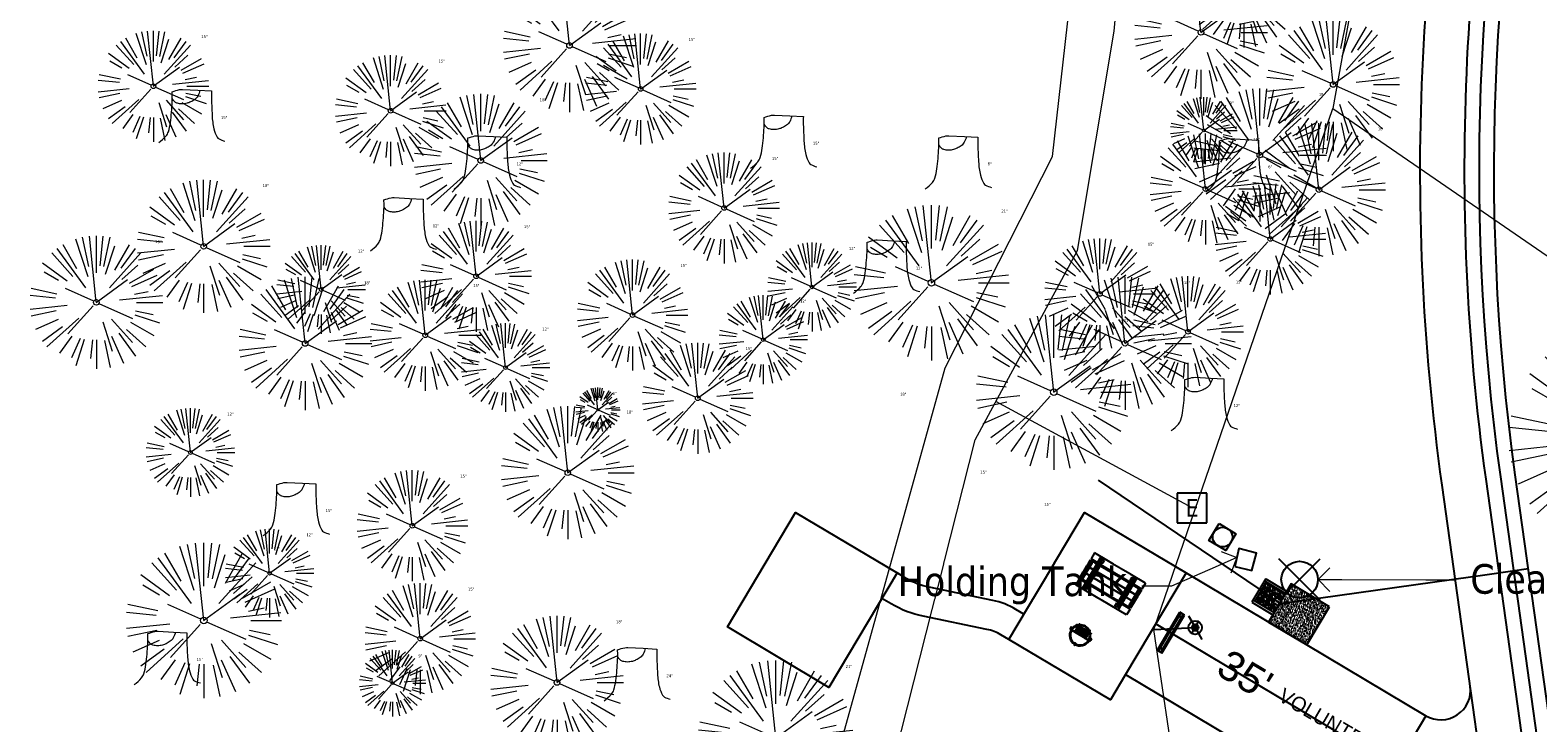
# Model space of a CAD drawing. Header units: feet. Extents: x 1134296 to 1140710, y 647902 to 649877.
# Tile 13 of 34: x 1134346 to 1134550, y 648709 to 648803. Entities that reach past the tile are written whole.
import ezdxf
from ezdxf import colors
from ezdxf.entities.mleader import LeaderData, LeaderLine
from ezdxf.enums import TextEntityAlignment as Align
from ezdxf.math import Vec2, Vec3

# ---------------------------------------------------------------- set-up
doc = ezdxf.new("R2010")
doc.units = ezdxf.units.FT
doc.header["$MEASUREMENT"] = 0
doc.linetypes.add('HIDDEN4', pattern=[0.095, 0.05, -0.045])
for name, color, linetype in [('-AGGREGATE', 8, 'Continuous'), ('-BOLTS-LAGS-SCREWS', 7, 'Continuous'), ('-CONCRETE', 9, 'Continuous'), ('-HARDWARE', 7, 'Continuous'), ('-TIMBER', 5, 'Continuous'), ('-WOOD', 5, 'Continuous'), ('C-CAMPSITE-PADS', 6, 'Continuous'), ('C-PRKG-WHEL-STOP', 9, 'Continuous'), ('C-ROAD-ASPHALT', 1, 'Continuous'), ('C-SWLK-CONC', 6, 'Continuous'), ('C-SWLK-CONC-PATT', 8, 'Continuous'), ('C-UTIL-HYDRANT', 5, 'Continuous'), ('C-UTIL-WATER-MEP', 7, 'Continuous')]:
    doc.layers.add(name, color=color, linetype=linetype)
for name, color, linetype, lineweight in [('-ANGLE-IRON', 8, 'Continuous', 25), ('V-SITE-VEGE', 8, 'Continuous', 18), ('V-SITE-VEGE-TEXT', 8, 'Continuous', 18), ('V-UTIL-POWR-LINE-UNDR', 8, 'Continuous', 15), ('V-UTIL-WATR-LINE', 8, 'Continuous', 15)]:
    doc.layers.add(name, color=color, linetype=linetype, lineweight=lineweight)
doc.layers.add('V-ANNO-TEXT', color=7, linetype='Continuous', lineweight=13, plot=False)
doc.styles.add('Arial', font='arial.ttf', dxfattribs={"height": 180})
doc.styles.add('SEI-Dim & Leader', font='tahoma.ttf')

# ---------------------------------------------------------------- blocks, each defined once
blk = doc.blocks.new('V-SITE-VEGE-Stump')
for points in [[(-0.1229, -0.0143, 0.052613), (-0.0986, 0.0077, 0.106195), (-0.0905, 0.0219, 0.044862), (-0.0837, 0.0527, 0.020074), (-0.0776, 0.1229, 0.011675), (-0.0773, 0.1364, 0.007866), (-0.0776, 0.1565)], [(-0.0776, 0.1565, -0.027668), (-0.0534, 0.1634, -0.067978), (-0.0432, 0.1643), (0.0086, 0.1616), (0.054, 0.1591)], [(0.0151, 0.1613, -0.082864), (0.0081, 0.142, -0.111324), (-0.0021, 0.1306, -0.039313), (-0.0159, 0.1223, -0.049197), (-0.028, 0.1177, -0.066002), (-0.0447, 0.1155, -0.070187), (-0.0604, 0.1177, -0.114859), (-0.0685, 0.1223, -0.075938), (-0.0773, 0.1332)], [(0.054, 0.1591, 0.004334), (0.0538, 0.1369, 0.008344), (0.054, 0.1254), (0.0561, 0.0762, 0.046252), (0.0624, 0.0317, 0.069625), (0.0733, 0.0038, 0.149725), (0.0794, -0.002, 0.058523), (0.0992, -0.0091)]]:
    blk.add_lwpolyline(points, format="xyb")
blk = doc.blocks.new('V-SITE-VEGE-Coniferious Tree 2')
at = {"color": 0, "linetype": 'ByBlock'}
for p, q in [((-0.0575, 0.2704), (-0.104, 0.4891)), ((-0.0003, 0.0026), (-0.0523, 0.4973)), ((0, 0.2219), (0, 0.5)), ((0.0289, 0.2753), (0.0522, 0.4973)), ((0.0572, 0.2693), (0.1039, 0.4891)), ((-0.146, 0.2528), (-0.25, 0.433)), ((-0.0626, 0.1926), (-0.1545, 0.4755)), ((0.0685, 0.211), (0.1382, 0.4256)), ((0.1391, 0.2411), (0.25, 0.433)), ((-0.1757, 0.1951), (-0.3346, 0.3716)), ((-0.0791, 0.1089), (-0.2939, 0.4045)), ((0.0978, 0.1086), (0.3345, 0.3716)), ((0.1869, 0.2573), (0.2939, 0.4045)), ((-0.2201, 0.1599), (-0.4046, 0.2939)), ((0.192, 0.1729), (0.3116, 0.2806)), ((-0.2844, 0.1642), (-0.3931, 0.227)), ((0.2488, 0.1436), (0.433, 0.25)), ((-0.0009, -0.0007), (0.235, 0.1707)), ((0.2659, 0.1184), (0.4568, 0.2034)), ((-0.2961, 0.0629), (-0.4891, 0.1039)), ((-0.0199, 0.0089), (-0.2319, 0.1032)), ((0.2873, 0.0611), (0.3885, 0.0826)), ((-0.306, 0.0322), (-0.4973, 0.0523)), ((0.1731, 0.0182), (0.4972, 0.0523)), ((0.3025, 0), (0.5, 0)), ((-0.2183, -0.0229), (-0.4973, -0.0523)), ((-0.3022, -0.0642), (-0.4891, -0.1039)), ((-0.023, -0.0255), (-0.2138, -0.2374)), ((0.0185, -0.0083), (0.272, -0.1211)), ((0.2936, -0.0624), (0.4274, -0.0908)), ((-0.2881, -0.1283), (-0.4568, -0.2034)), ((-0.132, -0.1189), (-0.3716, -0.3346)), ((0.1144, -0.1271), (0.2718, -0.3019)), ((0.2891, -0.094), (0.4755, -0.1545)), ((-0.2545, -0.1849), (-0.4046, -0.2939)), ((0.0478, -0.1473), (0.1192, -0.3671)), ((0.2254, -0.2029), (0.3716, -0.3346)), ((0.2555, -0.1475), (0.433, -0.25)), ((-0.1843, -0.2536), (-0.2767, -0.3808)), ((0.1131, -0.2541), (0.2033, -0.4568)), ((0.1689, -0.2325), (0.2939, -0.4045)), ((-0.1214, -0.2725), (-0.1856, -0.4168)), ((-0.091, -0.2799), (-0.1545, -0.4755)), ((-0.0297, -0.2818), (-0.0443, -0.4216)), ((0, -0.2818), (0, -0.5)), ((0.061, -0.2873), (0.1039, -0.4891))]:
    blk.add_line(p, q, dxfattribs=at)
blk.add_circle((0, 0), 0.0208)
blk = doc.blocks.new('V-UTIL-IRRI-Spigot')
for points in [[(-1, 1.73), (-0.5, 0.87)], [(-0.5, -0.87), (0.5, 0.87)], [(0.5, -0.87), (1, -1.73)]]:
    blk.add_lwpolyline(points)
for radius in [1, 0.5]:
    blk.add_circle((0, 0), radius)
blk = doc.blocks.new('*U882', base_point=(1134503.569, 648721.905))
at = {"xscale": 0.9237604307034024, "yscale": 0.9237604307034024, "zscale": 0.9237604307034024}
blk.add_blockref('V-UTIL-IRRI-Spigot', (1134503.569, 648721.905), dxfattribs=at)
blk = doc.blocks.new('V-UTIL-EPED')
for p, q in [((-0.05, 0.05), (-0.05, -0.05)), ((0.05, 0.05), (-0.05, 0.05)), ((0.05, -0.05), (0.05, 0.05)), ((-0.05, -0.05), (0.05, -0.05))]:
    blk.add_line(p, q)
at = {"style": 'SEI-Dim & Leader'}
blk.add_text('E', height=0.06, dxfattribs=at).set_placement((0, 0), align=Align.MIDDLE_CENTER)
blk = doc.blocks.new('*U883', base_point=(1134503.148, 648738.079))
at = {"xscale": 39.99999999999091, "yscale": 39.99999999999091, "zscale": 39.99999999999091}
blk.add_blockref('V-UTIL-EPED', (1134503.148, 648738.079), dxfattribs=at)
blk = doc.blocks.new('V-UTIL-Cleanout')
for p, q in [((-0.0707, -0.0707), (0.0707, 0.0707)), ((0.0707, -0.0707), (-0.0707, 0.0707))]:
    blk.add_line(p, q)
blk.add_circle((0, 0), 0.0625)
blk = doc.blocks.new('*U885', base_point=(1134517.696, 648728.388))
at = {"xscale": 39.59797974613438, "yscale": 39.59797974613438, "zscale": 39.59797974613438}
blk.add_blockref('V-UTIL-Cleanout', (1134517.696, 648728.388), dxfattribs=at)
blk = doc.blocks.new('_Open90')
at = {"color": 0, "linetype": 'ByBlock', "lineweight": -2}
for p, q in [((0, 0), (-1, 0)), ((-0.5, 0.5), (0, 0)), ((0, 0), (-0.5, -0.5))]:
    blk.add_line(p, q, dxfattribs=at)
blk = doc.blocks.new('*U934', base_point=(1134503.569, 648721.905))
at = {"xscale": 0.9237604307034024, "yscale": 0.9237604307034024, "zscale": 0.9237604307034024}
blk.add_blockref('V-UTIL-IRRI-Spigot', (1134503.569, 648721.905), dxfattribs=at)
blk = doc.blocks.new('*U935', base_point=(1134503.148, 648738.079))
at = {"xscale": 39.99999999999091, "yscale": 39.99999999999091, "zscale": 39.99999999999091}
blk.add_blockref('V-UTIL-EPED', (1134503.148, 648738.079), dxfattribs=at)
blk = doc.blocks.new('*U937', base_point=(1134517.696, 648728.388))
at = {"xscale": 39.59797974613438, "yscale": 39.59797974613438, "zscale": 39.59797974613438}
blk.add_blockref('V-UTIL-Cleanout', (1134517.696, 648728.388), dxfattribs=at)
blk = doc.blocks.new('Wheel_Stop')
for points in [[(-36, 6.75), (36, 6.75)], [(-36, -2.25), (-36, 6.75)], [(-35.625, 4.5), (-36, 6.75)], [(-35.625, 0), (-36, -2.25)], [(-35.955, 6.48), (35.955, 6.48)], [(-35.625, 4.5), (-35.625, 0)], [(-35.625, 4.5), (35.625, 4.5)], [(-35.625, 0), (35.625, 0)], [(35.625, 4.5), (36, 6.75)], [(35.625, 4.5), (35.625, 0)], [(35.625, 0), (36, -2.25)], [(36, -2.25), (36, 6.75)], [(-36, -2.25), (36, -2.25)], [(-35.955, -1.98), (35.955, -1.98)]]:
    blk.add_lwpolyline(points)
for centre in [(-30, 2.25), (30, 2.25)]:
    blk.add_circle(centre, 0.5)
blk = doc.blocks.new('10FT_Precast Table')
at = {"layer": '-ANGLE-IRON'}
for p, q in [((-28.5, 21.1), (-28.5, 27.6)), ((-28.5, 27.6), (-24.5, 27.6)), ((-24.5, 27.6), (-24.5, 21.1)), ((28.5, 21.1), (28.5, 27.6)), ((28.5, 27.6), (32.5, 27.6)), ((32.5, 27.6), (32.5, 21.1)), ((-43.5, 15.3), (-46.5, 15.3)), ((-46.5, 15.3), (-46.5, -15.3)), ((-43.5, -15.3), (-43.5, 15.3)), ((-24.5, 21.1), (-28.5, 21.1)), ((-25.5, 15.3), (-28.5, 15.3)), ((-28.5, 15.3), (-28.5, -15.3)), ((-25.5, -15.3), (-25.5, 15.3)), ((32.5, 21.1), (28.5, 21.1)), ((32.5, 15.3), (29.5, 15.3)), ((29.5, 15.3), (29.5, -15.3)), ((32.5, -15.3), (32.5, 15.3)), ((46.5, 15.3), (43.5, 15.3)), ((43.5, 15.3), (43.5, -15.3)), ((46.5, -15.3), (46.5, 15.3)), ((-46.5, -15.3), (-43.5, -15.3)), ((-28.5, -15.3), (-25.5, -15.3)), ((-28.5, -27.6), (-28.5, -21.1)), ((-28.5, -21.1), (-24.5, -21.1)), ((-24.5, -21.1), (-24.5, -27.6)), ((28.5, -27.6), (28.5, -21.1)), ((28.5, -21.1), (32.5, -21.1)), ((29.5, -15.3), (32.5, -15.3)), ((32.5, -21.1), (32.5, -27.6)), ((43.5, -15.3), (46.5, -15.3)), ((-24.5, -27.6), (-28.5, -27.6)), ((32.5, -27.6), (28.5, -27.6))]:
    blk.add_line(p, q, dxfattribs=at)
at = {"layer": '-BOLTS-LAGS-SCREWS'}
for centre in [(-26.5, 26.1), (30.5, 26.1), (-45, 14.3), (-45, 8.8), (-45, 2.8), (-27, 14.3), (-27, 8.8), (-27, 2.8), (-26.5, 22.6), (30.5, 22.6), (31, 14.3), (31, 8.8), (31, 2.8), (45, 14.3), (45, 8.8), (45, 2.8), (-45, -2.8), (-45, -8.8), (-45, -14.3), (-27, -2.8), (-27, -8.8), (-27, -14.3), (-26.5, -22.6), (30.5, -22.6), (31, -2.8), (31, -8.8), (31, -14.3), (45, -2.8), (45, -8.8), (45, -14.3), (-26.5, -26.1), (30.5, -26.1)]:
    blk.add_circle(centre, 0.156, dxfattribs=at)
at = {"layer": '-CONCRETE'}
for p, q in [((-32, -30), (-32, 30)), ((-28.5, 30), (-28.5, 27.6)), ((-28.5, -27.1), (-28.5, 27.1)), ((32.5, 30), (32.5, 27.6)), ((32.5, -27.1), (32.5, 27.1)), ((36, -30), (36, 30)), ((-28.5, -30), (-28.5, -27.6)), ((32.5, -27.6), (32.5, -30))]:
    blk.add_line(p, q, dxfattribs=at)
at = {"layer": '-TIMBER'}
for p, q in [((-48, 18.7), (-48, 30)), ((-48, 30), (48, 30)), ((48, 18.7), (48, 30)), ((-48, 18.7), (48, 18.7)), ((-48, 5.9), (-48, 17.1)), ((-48, 17.1), (48, 17.1)), ((-48, 5.9), (48, 5.9)), ((-48, -5.6), (-48, 5.6)), ((-48, 5.6), (48, 5.6)), ((48, 17.1), (48, 5.9)), ((48, 5.6), (48, -5.6)), ((48, -5.6), (-48, -5.6)), ((-48, -17.1), (-48, -5.9)), ((48, -5.9), (-48, -5.9)), ((48, -17.1), (-48, -17.1)), ((-48, -30), (-48, -18.7)), ((-48, -18.7), (48, -18.7)), ((48, -5.9), (48, -17.1)), ((48, -30), (48, -18.7)), ((-48, -30), (48, -30))]:
    blk.add_line(p, q, dxfattribs=at)
blk = doc.blocks.new('*X1314')
at = {"color": 0}
for p, q in [((146.1, 353.6), (146.1, 353.7)), ((146.1, 352.9), (146.8, 353.6)), ((146.1, 352.5), (146.8, 353.3)), ((146.1, 351.8), (146.8, 352.6)), ((146.1, 351.5), (146.8, 352.2)), ((146.1, 350.8), (146.8, 351.5)), ((146.3, 350.7), (146.8, 351.2))]:
    blk.add_line(p, q, dxfattribs=at)
blk = doc.blocks.new('Pilot Rocks FS-30_18_PA')
at = {"layer": '-HARDWARE'}
for p, q in [((-8.8, 0), (-17.9, 0)), ((-17.9, 0), (-12.8, 0)), ((-10.2, 0), (10.2, 0)), ((8.8, 0), (17.9, 0)), ((12.8, 0), (17.9, 0)), ((-18.9, -1.4), (-18.9, -1)), ((-18.9, -1.4), (-18.9, -1)), ((-18.9, -4.6), (-18.9, -1.4)), ((-18.9, -1.4), (-18.9, -1.4)), ((-18.2, -1.4), (-18.2, -1)), ((-18.2, -1), (-18.2, -1.4)), ((-18.2, -1.4), (-18.1, -1.4)), ((-18.1, -1.4), (-18.1, -4.6)), ((-8.8, -0.6), (-17.9, -0.6)), ((-13.3, -0.6), (-17.9, -0.6)), ((-10.2, -0.6), (10.2, -0.6)), ((-10.2, -0.6), (-10.2, -11.3)), ((-10.2, -11.3), (-10.2, -14.8)), ((-10.2, -13.7), (-10.2, -14.8)), ((-9.5, -0.6), (-9.5, -11.3)), ((-9.5, -11.3), (-9.5, -14.8)), ((-9.5, -11.6), (9.5, -11.6)), ((-9.5, -12.3), (9.5, -12.3)), ((-9.5, -14.8), (-9.5, -14.5)), ((-8.8, -0.6), (-8.8, -11.6)), ((-8.3, -0.6), (-8.3, -11.6)), ((-7.5, -0.6), (-7.5, -11.6)), ((-7, -0.6), (-7, -11.6)), ((-6.2, -0.6), (-6.2, -11.6)), ((-5.7, -0.6), (-5.7, -11.6)), ((-4.9, -0.6), (-4.9, -11.6)), ((-4.3, -0.6), (-4.3, -11.6)), ((-3.6, -0.6), (-3.6, -11.6)), ((-3, -0.6), (-3, -11.6)), ((-2.2, -0.6), (-2.2, -11.6)), ((-1.7, -0.6), (-1.7, -11.6)), ((-0.9, -0.6), (-0.9, -11.6)), ((-0.4, -0.6), (-0.4, -11.6)), ((0.4, -0.6), (0.4, -11.6)), ((0.9, -0.6), (0.9, -11.6)), ((1.7, -0.6), (1.7, -11.6)), ((2.2, -0.6), (2.2, -11.6)), ((3, -0.6), (3, -11.6)), ((3.6, -0.6), (3.6, -11.6)), ((4.3, -0.6), (4.3, -11.6)), ((4.9, -0.6), (4.9, -11.6)), ((5.7, -0.6), (5.7, -11.6)), ((6.2, -0.6), (6.2, -11.6)), ((7, -0.6), (7, -11.6)), ((7.5, -0.6), (7.5, -11.6)), ((8.3, -0.6), (8.3, -11.6)), ((8.8, -0.6), (8.8, -11.6)), ((17.9, -0.6), (8.8, -0.6)), ((9.5, -0.6), (9.5, -11.3)), ((9.5, -11.3), (9.5, -14.8)), ((9.5, -14.5), (9.5, -14.8)), ((10.2, -0.6), (10.2, -11.3)), ((10.2, -11.3), (10.2, -14.8)), ((10.2, -14.8), (10.2, -13.7)), ((18.1, -4.6), (18.1, -1.4)), ((18.1, -1.4), (18.2, -1.4)), ((18.9, -4.6), (18.1, -4.6)), ((18.2, -1.4), (18.2, -1)), ((18.2, -1.4), (18.2, -1)), ((18.9, -1.4), (18.9, -1)), ((18.9, -1), (18.9, -1.4)), ((18.9, -1.4), (18.9, -1.4)), ((18.9, -1.4), (18.9, -4.6))]:
    blk.add_line(p, q, dxfattribs=at)
at = {"layer": '-HARDWARE', "flags": 128}
for points in [[(0, 18.2, 1), (-0.6, 18.2), (-0.6, 15, 1), (0, 15), (0, 18.2)], [(-11.8, -8.9, -1), (-11.3, -9.4), (-13.5, -11.7, -1), (-14, -11.3), (-11.8, -8.9)], [(11.8, -8.9, 1), (11.3, -9.4), (13.5, -11.7, 1), (14, -11.3), (11.8, -8.9)]]:
    blk.add_lwpolyline(points, format="xyb", dxfattribs=at)
at = {"layer": '-HARDWARE'}
for points in [[(-18.9, -4.6), (-18.9, -1.4), (-18.1, -1.4), (-18.1, -4.6)], [(-7.5, -11.6), (-8.3, -11.6), (-8.3, -0.6), (-7.5, -0.6)], [(-6.2, -11.6), (-7, -11.6), (-7, -0.6), (-6.2, -0.6)], [(-4.9, -11.6), (-5.7, -11.6), (-5.7, -0.6), (-4.9, -0.6)], [(-3.6, -11.6), (-4.3, -11.6), (-4.3, -0.6), (-3.6, -0.6)], [(-2.2, -11.6), (-3, -11.6), (-3, -0.6), (-2.2, -0.6)], [(-0.9, -11.6), (-1.7, -11.6), (-1.7, -0.6), (-0.9, -0.6)], [(-0.4, -11.6), (0.4, -11.6), (0.4, -0.6), (-0.4, -0.6)], [(0.9, -11.6), (1.7, -11.6), (1.7, -0.6), (0.9, -0.6)], [(2.2, -11.6), (3, -11.6), (3, -0.6), (2.2, -0.6)], [(3.6, -11.6), (4.3, -11.6), (4.3, -0.6), (3.6, -0.6)], [(4.9, -11.6), (5.7, -11.6), (5.7, -0.6), (4.9, -0.6)], [(6.2, -11.6), (7, -11.6), (7, -0.6), (6.2, -0.6)], [(7.5, -11.6), (8.3, -11.6), (8.3, -0.6), (7.5, -0.6)], [(18.9, -4.6), (18.9, -1.4), (18.1, -1.4), (18.1, -4.6)]]:
    blk.add_lwpolyline(points, close=True, dxfattribs=at)
for centre, radius, start, end in [((-17.9, -1), 1, 90, 180), ((-17.9, -1), 1, 90, 180), ((0, 0), 17.1, 0.1484, 179.8516), ((0, 0), 15.7, 0.161, 179.839), ((17.9, -1), 1, 0, 90), ((17.9, -1), 1, 0, 90), ((-17.9, -1), 0.333, 90, 180), ((-17.9, -1), 0.333, 90, 180), ((0, 0), 17.1, 182.0901, 220.7491), ((0, 0), 15.7, 182.2674, 220.2248), ((0, 0), 17.1, 220.7491, 233.2978), ((0, 0), 15.7, 220.2248, 229.5861), ((-9.9, -11.6), 0.333, 0, 180), ((-9.9, -14.8), 0.333, 180, 0), ((-9.9, -14.8), 0.333, 180, 0), ((0, 0), 15.7, 232.704, 307.296), ((0, 0), 17.1, 236.0414, 303.9586), ((9.9, -11.6), 0.333, 0, 180), ((9.9, -14.8), 0.333, 180, 0), ((9.9, -14.8), 0.333, 180, 0), ((0, 0), 15.7, 310.4139, 319.7752), ((0, 0), 17.1, 306.7022, 319.2509), ((0, 0), 15.7, 319.7752, 357.7326), ((0, 0), 17.1, 319.2509, 357.9099), ((17.9, -1), 0.333, 0, 90), ((17.9, -1), 0.333, 0, 90)]:
    blk.add_arc(centre, radius, start, end, dxfattribs=at)
at = {"layer": '-HARDWARE', "rotation": 180}
for p, xscale, yscale, zscale in [((137.7, 372.6), 1.066666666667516, 1.066666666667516, 1.066666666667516), ((-137.7, 372.6), -1.066666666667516, 1.066666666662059, 1.066666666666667)]:
    blk.add_blockref('*X1314', p, dxfattribs=dict(at, xscale=xscale, yscale=yscale, zscale=zscale))
blk = doc.blocks.new('HYDRANT & PAD')
at = {"layer": '-AGGREGATE'}
h = blk.add_hatch(dxfattribs=at)
h.set_pattern_fill('GRAVEL', color=256, scale=10)
h.paths.add_polyline_path([(18, 72), (18, 108), (-18, 108), (-18, 72), (-4.8, 72), (-4.8, 81.6), (4.8, 81.6), (4.8, 72)])
at = {"layer": 'C-SWLK-CONC-PATT'}
h = blk.add_hatch(dxfattribs=at)
h.set_pattern_fill('AR-CONC', color=256)
h.set_pattern_definition([(50, (-9267.939, -358120.348), (7.17260183, -0.62752135), [0.75, -8.25]), (355, (-9267.939, -358120.348), (-1.38751334, 7.52192134), [0.6, -6.6]), (100.4514445, (-9267.341, -358120.4), (5.78508847, 6.89439991), [0.63740192, -7.01142112]), (46.1842, (-9267.939, -358118.348), (10.6724133, -1.6551928), [1.125, -12.375]), (96.6356355, (-9267.05, -358118.486), (9.34661946, 9.741186), [0.95610342, -10.5171376]), (351.184164, (-9267.939, -358118.348), (9.34661945, 9.741186), [0.9, -9.9]), (21, (-9266.939, -358118.848), (5.96907052, -4.02618891), [0.75, -8.25]), (326, (-9266.939, -358118.848), (2.43315332, 7.25150045), [0.6, -6.6]), (71.4514447, (-9266.4415, -358119.1835), (8.40222377, 3.22531153), [0.6374019, -7.01142112]), (37.5, (-9267.939, -358120.348), (0.121598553, 3.328938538), [0, -6.52, 0, -6.7, 0, -6.625]), (7.5, (-9267.939, -358120.348), (2.630695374, 3.94411712), [0, -3.82, 0, -6.37, 0, -2.525]), (327.5, (-9270.169, -358120.348), (5.338224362, -0.225548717), [0, -2.5, 0, -7.8, 0, -10.35]), (317.5, (-9271.169, -358120.348), (5.831861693, 1.001049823), [0, -3.25, 0, -5.18, 0, -7.35])])
h.paths.add_polyline_path([(36, 72), (-0.5, 72), (-1.8, 72), (-5.8, 72), (-36, 72), (-36, 0), (36, 0)])
at = {"layer": '-HARDWARE'}
for p, q in [((-0.9, 70.2), (-0.9, 69.5)), ((-0.1, 68.2), (-0.2, 71.2)), ((-0.2, 71.2), (0.3, 71.2)), ((0.3, 71.2), (0.2, 68.2)), ((0.9, 70.2), (0.9, 69.5))]:
    blk.add_line(p, q, dxfattribs=at)
for points in [[(-0.8, 82.6), (-0.8, 82)], [(0.8, 82), (-0.8, 82)], [(-0.6, 81.6), (-0.6, 82)], [(0.6, 81.6), (0.6, 82)], [(0.7, 82.6), (0.7, 82)]]:
    blk.add_lwpolyline(points, dxfattribs=at)
at = {"layer": '-HARDWARE', "linetype": 'HIDDEN4'}
for points in [[(-0.6, 81.6), (-0.6, 72.1)], [(0.6, 81.6), (0.6, 72)]]:
    blk.add_lwpolyline(points, dxfattribs=at)
at = {"layer": '-HARDWARE'}
blk.add_lwpolyline([(0.9, 69.5), (0.8, 68.6, 0.013614), (0.8, 68.5), (0.8, 68.1, -0.014895), (0.8, 68.1), (0.8, 67.7, -0.39687), (0.4, 67.4), (-0.5, 67.4, -0.39687), (-0.8, 67.7), (-0.8, 68.1, -0.014895), (-0.8, 68.1), (-0.8, 68.5, 0.013614), (-0.8, 68.6), (-0.9, 69.5)], format="xyb", dxfattribs=at)
for centre, radius, start, end in [((0, 82.6), 0.794, 340.8718, 199.1282), ((0, 82.6), 0.75, 0, 180), ((0, 71), 1.2, 284.4558, 262.278)]:
    blk.add_arc(centre, radius, start, end, dxfattribs=at)
at = {"layer": '-TIMBER', "flags": 128}
for points in [[(-22, 112), (-22, 72)], [(22, 112), (-22, 112)], [(-18, 112), (-18, 72)], [(18, 108), (-18, 108)], [(18, 112), (18, 72)], [(22, 112), (22, 72)]]:
    blk.add_lwpolyline(points, dxfattribs=at)
at = {"layer": '-WOOD'}
blk.add_lwpolyline([(4.8, 72), (4.8, 81.6), (-4.8, 81.6), (-4.8, 72)], close=True, dxfattribs=at)
at = {"layer": 'C-SWLK-CONC'}
blk.add_lwpolyline([(36, 0), (36, 72), (-36, 72), (-36, 0)], dxfattribs=at)
at = {"layer": 'C-SWLK-CONC', "linetype": 'Continuous'}
blk.add_lwpolyline([(-36, 0), (36, 0)], dxfattribs=at)
blk = doc.blocks.new('C_PBASE-PACTOLA_02403811')
at = {"layer": '', "flags": 128}
for points in [[(1134553.98, 648677.28), (1134544.9, 648742.27, -0.094333), (1134550.43, 648854.34), (1134559, 648889.72, -0.142864), (1134712.37, 649156.83), (1134786.2, 649227.81, -0.041643), (1134812.01, 649248.79), (1134833.03, 649263.15, -0.265468), (1134926.96, 649270.71), (1134949.26, 649260.25, -0.036701), (1135013.16, 649224.33), (1135075.32, 649183.13, -0.302523), (1135105.39, 649111.58), (1135099.69, 649081.89, -0.049273), (1135094.1, 649063.04), (1135036.84, 648922.4, -0.009219), (1135029.58, 648905.45), (1134962.36, 648756.34, -0.019155), (1134945.3, 648722.05), (1134909.79, 648657.07, -0.111237)], [(1134480.4, 648723.73), (1134479.32, 648724.37, 0.083823), (1134476.21, 648725.58), (1134467.59, 648727.35, -0.083823), (1134464.48, 648728.55), (1134463.24, 648729.29)], [(1134502.33, 648729.3), (1134534.77, 648709.99, 0.629228), (1134540.78, 648713.98)], [(1134478.35, 648720.29), (1134477.27, 648720.94, 0.083823), (1134475.41, 648721.66), (1134466.78, 648723.43, -0.083823), (1134462.44, 648725.11), (1134461.2, 648725.85)], [(1134494.15, 648715.55), (1134534.46, 648691.55, -0.226254), (1134546.42, 648673.65)]]:
    blk.add_lwpolyline(points, format="xyb", dxfattribs=at)
at = {"layer": 'C-CAMPSITE-PADS'}
blk.add_lwpolyline([(1134463.24, 648729.29), (1134454.03, 648713.82), (1134440.29, 648722.01), (1134449.49, 648737.47)], close=True, dxfattribs=at)
for points in [[(1134494.15, 648715.55), (1134492.1, 648712.11), (1134478.35, 648720.29), (1134488.58, 648737.48), (1134502.33, 648729.3), (1134494.15, 648715.55)], [(1134488.79, 648720.48), (1134489.05, 648720.91)]]:
    blk.add_lwpolyline(points, dxfattribs=at)
at = {"layer": 'C-ROAD-ASPHALT'}
blk.add_lwpolyline([(1134641.75, 648097.24, -0.047459), (1134675.31, 648187.21, 0.35336), (1134666.8, 648223.94, -0.106181), (1134644.2, 648251.03), (1134637.91, 648263.01), (1134624.34, 648241.53), (1134586.21, 648314.11), (1134596.83, 648319.69, 0.414214), (1134601.03, 648333.19), (1134601.03, 648333.19, -0.272199), (1134605.1, 648418.24), (1134606.84, 648420.9, -0.102173), (1134622.24, 648436.38, 0.468797), (1134623.09, 648444.02, -0.039414), (1134613.59, 648455.57), (1134609.94, 648460.8, -0.104209), (1134568.35, 648558.72), (1134550.7, 648648.51, -0.01381), (1134546.06, 648676.18), (1134536.98, 648741.16, -0.094333), (1134542.66, 648856.22), (1134551.22, 648891.6, -0.010799), (1134557.39, 648914.9)], format="xyb", dxfattribs=at)
at = {"layer": 'C-UTIL-WATER-MEP'}
for p, q in [((1134490.46, 648741.82), (1134515.11, 648725.18)), ((1134515.11, 648725.18), (1134543.7, 648729.17)), ((1134543.7, 648729.17), (1134548.65, 648729.87))]:
    blk.add_line(p, q, dxfattribs=at)
at = {"layer": 'C-UTIL-WATER-MEP', "flags": 128}
for points in [[(1134555.96, 648677.56), (1134546.88, 648742.55, -0.094333), (1134552.38, 648853.87), (1134560.94, 648889.25, -0.142864), (1134713.76, 649155.39), (1134787.59, 649226.37, -0.041643), (1134813.13, 649247.14), (1134834.16, 649261.5, -0.265468), (1134926.11, 649268.9), (1134948.41, 649258.44, -0.036701), (1135012.06, 649222.67), (1135074.22, 649181.46, -0.302523), (1135103.43, 649111.96), (1135097.72, 649082.26, -0.049273), (1135092.25, 649063.79), (1135034.99, 648923.15, -0.009219), (1135027.76, 648906.27), (1134960.54, 648757.16, -0.019155), (1134943.55, 648723.01), (1134908.04, 648658.03, -0.111237)], [(1134709.85, 648413.02), (1134668.71, 648423.91, -0.177469), (1134618.51, 648459.01), (1134614.86, 648464.23, -0.104209), (1134574.23, 648559.88), (1134556.59, 648649.67, -0.01381), (1134552, 648677.01), (1134542.92, 648741.99, -0.094333), (1134548.49, 648854.81), (1134557.05, 648890.19, -0.088923), (1134635.56, 649068.47, -0.076785)]]:
    blk.add_lwpolyline(points, format="xyb", dxfattribs=at)
at = {"layer": 'C-UTIL-WATER-MEP'}
blk.add_lwpolyline([(1134506.8, 648735.96), (1134509.09, 648734.6), (1134507.73, 648732.31), (1134505.44, 648733.67)], close=True, dxfattribs=at)
blk.add_circle((1134507.27, 648734.13), 1.33, dxfattribs=at)
at = {"layer": 'Defpoints', "flags": 128}
blk.add_lwpolyline([(1134534.77, 648709.99), (1134526.59, 648696.24)], dxfattribs=at)
at = {"layer": '-HARDWARE', "xscale": 0.08333333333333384, "yscale": 0.08333333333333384, "zscale": 0.08333333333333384, "rotation": 149.2349298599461}
blk.add_blockref('Pilot Rocks FS-30_18_PA', (1134488, 648720.86), dxfattribs=at)
at = {"xscale": 0.08333333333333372, "yscale": 0.08333333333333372, "zscale": 0.08333333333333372, "rotation": 149.2349298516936}
blk.add_blockref('10FT_Precast Table', (1134492.13, 648727.8), dxfattribs=at)
at = {"layer": 'C-PRKG-WHEL-STOP', "xscale": 0.08333333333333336, "yscale": 0.08333333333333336, "zscale": 0.08333333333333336, "rotation": 59.23492963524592}
blk.add_blockref('Wheel_Stop', (1134500.44, 648721.11), dxfattribs=at)
at = {"layer": 'C-UTIL-HYDRANT', "xscale": 0.08333333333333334, "yscale": 0.08333333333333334, "zscale": 0.08333333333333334, "rotation": 59.23492982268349}
blk.add_blockref('HYDRANT & PAD', (1134520.19, 648722.15), dxfattribs=at)
at = {"layer": '', "insert": (1134515.65, 648713.83), "char_height": 2, "attachment_point": 1, "rotation": 329.8041}
blk.add_mtext('VOLUNTEER SITE', dxfattribs=at)
at = {"layer": 'C-CAMPSITE-PADS', "insert": (1134508.23, 648719.15), "char_height": 4, "attachment_point": 1, "rotation": 329.1912, "style": 'Arial'}
blk.add_mtext_dynamic_manual_height_columns("35'", width=0.889, gutter_width=1, heights=[0], dxfattribs=at)
blk = doc.blocks.new('C_XBASE-PACTOLA_02403811')
at = {"layer": 'V-UTIL-POWR-LINE-UNDR', "flags": 128}
for points in [[(1134473.06, 648231.49), (1134478.46, 648413.9), (1134486.34, 648507.97), (1134488, 648563.71), (1134458.97, 648637.48), (1134452.33, 648694.36), (1134469.76, 648757.01), (1134484.27, 648785.6), (1134490.08, 648837.1), (1134491.32, 648874.4), (1134488.84, 648928), (1134492.85, 649108.17)], [(1134503.15, 648738.08), (1134476.61, 648752.47)]]:
    blk.add_lwpolyline(points, dxfattribs=at)
at = {"layer": ''}
for name, p in [('*U883', (1134503.15, 648738.08)), ('*U935', (1134503.15, 648738.08)), ('*U885', (1134517.7, 648728.39)), ('*U937', (1134517.7, 648728.39)), ('*U882', (1134503.57, 648721.91))]:
    blk.add_blockref(name, p, dxfattribs=at)
at = {"layer": '', "xscale": 39.99999999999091, "yscale": 39.99999999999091, "zscale": 39.99999999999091}
blk.add_blockref('V-UTIL-EPED', (1134503.15, 648738.08), dxfattribs=at)
at = {"layer": 'V-SITE-VEGE'}
for name, p, xscale, yscale, zscale in [('V-SITE-VEGE-Coniferious Tree 2', (1134510.17, 648807.83), 14.99981880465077, 14.99981880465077, 14.99981880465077), ('V-SITE-VEGE-Coniferious Tree 2', (1134504.35, 648802.39), 17.99978256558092, 17.99978256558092, 17.99978256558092), ('V-SITE-VEGE-Coniferious Tree 2', (1134418.94, 648800.62), 17.99978256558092, 17.99978256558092, 17.99978256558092), ('V-SITE-VEGE-Coniferious Tree 2', (1134522.23, 648795.35), 17.99978256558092, 17.99978256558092, 17.99978256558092), ('V-SITE-VEGE-Coniferious Tree 2', (1134362.65, 648795.11), 14.99981880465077, 14.99981880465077, 14.99981880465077), ('V-SITE-VEGE-Coniferious Tree 2', (1134428.56, 648794.74), 14.99981880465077, 14.99981880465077, 14.99981880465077), ('V-SITE-VEGE-Coniferious Tree 2', (1134394.73, 648791.8), 14.99981880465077, 14.99981880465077, 14.99981880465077), ('V-SITE-VEGE-Stump', (1134368.32, 648788.06), 40.31522404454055, 40.31522404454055, 40.31522404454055), ('V-SITE-VEGE-Coniferious Tree 2', (1134406.93, 648785.06), 17.99978256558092, 17.99978256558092, 17.99978256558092), ('V-SITE-VEGE-Coniferious Tree 2', (1134504.73, 648789.14), 8.999891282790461, 8.999891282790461, 8.999891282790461), ('V-SITE-VEGE-Coniferious Tree 2', (1134512.32, 648785.8), 17.99978256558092, 17.99978256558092, 17.99978256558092), ('V-SITE-VEGE-Stump', (1134448.39, 648784.59), 40.31522404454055, 40.31522404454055, 40.31522404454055), ('V-SITE-VEGE-Coniferious Tree 2', (1134520.31, 648781.12), 17.99978256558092, 17.99978256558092, 17.99978256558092), ('V-SITE-VEGE-Stump', (1134408.3, 648781.8), 40.31522404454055, 40.31522404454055, 40.31522404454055), ('V-SITE-VEGE-Stump', (1134472.01, 648781.8), 40.31522404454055, 40.31522404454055, 40.31522404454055), ('V-SITE-VEGE-Coniferious Tree 2', (1134504.95, 648781.22), 14.99981880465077, 14.99981880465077, 14.99981880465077), ('V-SITE-VEGE-Stump', (1134509.98, 648781.41), 40.31522404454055, 40.31522404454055, 40.31522404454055), ('V-SITE-VEGE-Coniferious Tree 2', (1134439.85, 648778.64), 14.99981880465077, 14.99981880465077, 14.99981880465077), ('V-SITE-VEGE-Coniferious Tree 2', (1134369.44, 648773.46), 17.99978256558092, 17.99978256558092, 17.99978256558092), ('V-SITE-VEGE-Coniferious Tree 2', (1134513.73, 648774.45), 14.99981880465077, 14.99981880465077, 14.99981880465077), ('V-SITE-VEGE-Stump', (1134396.96, 648773.43), 40.31522404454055, 40.31522404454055, 40.31522404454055), ('V-SITE-VEGE-Coniferious Tree 2', (1134467.89, 648768.52), 20.99974632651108, 20.99974632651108, 20.99974632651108), ('V-SITE-VEGE-Coniferious Tree 2', (1134406.3, 648769.41), 14.99981880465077, 14.99981880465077, 14.99981880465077), ('V-SITE-VEGE-Coniferious Tree 2', (1134354.93, 648765.88), 17.99978256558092, 17.99978256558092, 17.99978256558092), ('V-SITE-VEGE-Stump', (1134462.31, 648767.7), 40.31522404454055, 40.31522404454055, 40.31522404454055), ('V-SITE-VEGE-Coniferious Tree 2', (1134490.68, 648767.03), 14.99981880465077, 14.99981880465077, 14.99981880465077), ('V-SITE-VEGE-Coniferious Tree 2', (1134427.46, 648764.16), 14.99981880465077, 14.99981880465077, 14.99981880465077), ('V-SITE-VEGE-Coniferious Tree 2', (1134383.18, 648760.32), 17.99978256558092, 17.99978256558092, 17.99978256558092), ('V-SITE-VEGE-Coniferious Tree 2', (1134494.08, 648760.34), 17.99978256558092, 17.99978256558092, 17.99978256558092), ('V-SITE-VEGE-Coniferious Tree 2', (1134502.59, 648761.91), 14.99981880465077, 14.99981880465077, 14.99981880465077), ('V-SITE-VEGE-Coniferious Tree 2', (1134399.42, 648761.44), 14.99981880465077, 14.99981880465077, 14.99981880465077), ('V-SITE-VEGE-Coniferious Tree 2', (1134484.44, 648753.73), 20.99974632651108, 20.99974632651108, 20.99974632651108), ('V-SITE-VEGE-Coniferious Tree 2', (1134560.97, 648747.39), 29.99963760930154, 29.99963760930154, 29.99963760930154), ('V-SITE-VEGE-Coniferious Tree 2', (1134436.28, 648752.92), 14.99981880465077, 14.99981880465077, 14.99981880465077), ('V-SITE-VEGE-Stump', (1134505.29, 648749.12), 40.31522404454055, 40.31522404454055, 40.31522404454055), ('V-SITE-VEGE-Coniferious Tree 2', (1134418.7, 648742.84), 17.99978256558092, 17.99978256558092, 17.99978256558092), ('V-SITE-VEGE-Coniferious Tree 2', (1134397.67, 648735.67), 14.99981880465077, 14.99981880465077, 14.99981880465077), ('V-SITE-VEGE-Stump', (1134382.46, 648734.92), 40.31522404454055, 40.31522404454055, 40.31522404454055), ('V-SITE-VEGE-Coniferious Tree 2', (1134369.46, 648722.86), 20.99974632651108, 20.99974632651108, 20.99974632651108), ('V-SITE-VEGE-Coniferious Tree 2', (1134398.73, 648720.4), 14.99981880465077, 14.99981880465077, 14.99981880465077), ('V-SITE-VEGE-Coniferious Tree 2', (1134417.25, 648714.48), 17.99978256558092, 17.99978256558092, 17.99978256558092), ('V-SITE-VEGE-Stump', (1134365.01, 648714.78), 40.31522404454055, 40.31522404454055, 40.31522404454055), ('V-SITE-VEGE-Coniferious Tree 2', (1134395, 648714.38), 8.999891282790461, 8.999891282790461, 8.999891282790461), ('V-SITE-VEGE-Stump', (1134428.57, 648712.59), 40.31522404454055, 40.31522404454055, 40.31522404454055), ('V-SITE-VEGE-Coniferious Tree 2', (1134446.84, 648706.95), 20.99974632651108, 20.99974632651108, 20.99974632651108)]:
    blk.add_blockref(name, p, dxfattribs=dict(at, xscale=xscale, yscale=yscale, zscale=zscale))
at = {"layer": 'V-SITE-VEGE', "rotation": 8.537736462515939e-07}
for p, xscale, yscale, zscale in [((1134385.33, 648767.62), 11.99985504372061, 11.99985504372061, 11.99985504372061), ((1134451.74, 648767.96), 11.99985504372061, 11.99985504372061, 11.99985504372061), ((1134445.15, 648760.84), 11.99985504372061, 11.99985504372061, 11.99985504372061), ((1134410.27, 648757.06), 11.99985504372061, 11.99985504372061, 11.99985504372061), ((1134422.78, 648751.36), 5.999927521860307, 5.999927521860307, 5.999927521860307), ((1134367.65, 648745.58), 11.99985504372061, 11.99985504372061, 11.99985504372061), ((1134378.37, 648729.25), 11.99985504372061, 11.99985504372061, 11.99985504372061)]:
    blk.add_blockref('V-SITE-VEGE-Coniferious Tree 2', p, dxfattribs=dict(at, xscale=xscale, yscale=yscale, zscale=zscale))
at = {"layer": 'V-SITE-VEGE-TEXT', "char_height": 0.4, "attachment_point": 7, "style": 'SEI-Dim & Leader'}
for s, insert in [('15"', (1134369.12, 648801.61)), ('15"', (1134435.04, 648801.24)), ('15"', (1134401.21, 648798.3)), ('18"', (1134414.9, 648793.06)), ('18"', (1134520.3, 648793.8)), ('9"', (1134508.22, 648792.64)), ('15"', (1134371.8, 648790.66)), ('18"', (1134528.28, 648789.12)), ('15"', (1134451.86, 648787.19)), ('15"', (1134511.43, 648787.72)), ('15"', (1134446.33, 648785.14)), ('12"', (1134411.78, 648784.4)), ('6"', (1134475.49, 648784.4)), ('6"', (1134513.45, 648784.01)), ('18"', (1134377.42, 648781.46)), ('15"', (1134520.21, 648780.95)), ('21"', (1134477.36, 648778.02)), ('12"', (1134400.44, 648776.03)), ('15"', (1134412.78, 648775.91)), ('18"', (1134362.9, 648773.88)), ('12"', (1134390.32, 648772.62)), ('12"', (1134456.73, 648772.96)), ('15"', (1134497.16, 648773.53)), ('15"', (1134433.94, 648770.66)), ('12"', (1134465.79, 648770.3)), ('18"', (1134391.15, 648768.32)), ('15"', (1134405.9, 648767.94)), ('18"', (1134502.06, 648768.34)), ('15"', (1134509.07, 648768.41)), ('12"', (1134450.13, 648765.84)), ('21"', (1134493.91, 648763.23)), ('12"', (1134415.25, 648762.06)), ('15"', (1134442.76, 648759.42)), ('6"', (1134424.77, 648753.36)), ('18"', (1134463.66, 648753.25)), ('12"', (1134372.64, 648750.58)), ('18"', (1134426.67, 648750.84)), ('12"', (1134508.77, 648751.72)), ('15"', (1134404.15, 648742.17)), ('15"', (1134474.51, 648742.72)), ('15"', (1134483.15, 648738.36)), ('15"', (1134385.94, 648737.52)), ('12"', (1134383.35, 648734.25)), ('21"', (1134378.93, 648732.36)), ('15"', (1134405.21, 648726.9)), ('18"', (1134489.37, 648726.7)), ('18"', (1134425.23, 648722.48)), ('9"', (1134398.49, 648717.88)), ('15"', (1134368.48, 648717.38)), ('21"', (1134456.31, 648716.45)), ('24"', (1134432.05, 648715.19))]:
    blk.add_mtext(s, dxfattribs=dict(at, insert=insert))
at = {"layer": 'V-ANNO-TEXT'}
ml = blk.add_multileader_mtext('Standard', dxfattribs=at)
ml.set_content('Holding Tank', color=256, style='SEI-Dim & Leader')
ml.set_leader_properties(color=256, linetype='ByLayer', lineweight=-1)
ml.set_arrow_properties(name='OPEN90')
ml.build(insert=Vec2(0, 0))
ml.multileader.update_dxf_attribs({"text_left_attachment_type": 2, "text_right_attachment_type": 2, "dogleg_length": 0.1, "arrow_head_size": 3.2, "scale": 40})
ctx = ml.context
ctx.base_point, ctx.scale, ctx.arrow_head_size, ctx.plane_origin = Vec3(1134460.67, 648727.52), 40, 3.2, Vec3(1134509.21, 648731.37)
ctx.left_attachment, ctx.right_attachment, ctx.text_align_type = 2, 2, 2
notes = []
notes.append((ctx, [(0, (1, 1, 0), (1134500.37, 648727.52), (-1, 0), 4, [(0, [(1134509.21, 648731.37)], 0, [])])]))
ctx.mtext.insert, ctx.mtext.alignment, ctx.mtext.flow_direction = Vec3(1134494.37, 648730.17), 3, 5
ctx.mtext.has_bg_fill, ctx.mtext.bg_color, ctx.mtext.bg_scale_factor, ctx.mtext.bg_transparency, ctx.mtext.use_window_bg_color = 1, -1073741824, 1.1, 0, 1
for ctx, leaders in notes:
    for number, flags, end, landing, length, lines in leaders:
        leader = LeaderData()
        leader.index, (leader.has_last_leader_line, leader.has_dogleg_vector, leader.attachment_direction) = number, flags
        leader.last_leader_point, leader.dogleg_vector, leader.dogleg_length = Vec3(end), Vec3(landing), length
        for number, points, colour, breaks in lines:
            line = LeaderLine()
            line.index, line.vertices, line.color, line.breaks = number, Vec3.list(points), colors.encode_raw_color(colour), breaks
            leader.lines.append(line)
        ctx.leaders.append(leader)
at = {"layer": '', "flags": 128}
blk.add_lwpolyline([(1134508.94, 648730.16), (1134511.24, 648729.64), (1134511.85, 648731.98), (1134509.49, 648732.58)], close=True, dxfattribs=at)
blk.add_lwpolyline([(1134497.97, 648721.63), (1134503.57, 648721.91)], dxfattribs=at)
at = {"layer": 'V-UTIL-WATR-LINE', "flags": 128}
blk.add_lwpolyline([(1134533.42, 648547.6), (1134534.84, 648556.08), (1134510.79, 648635.47), (1134497.97, 648721.63), (1134522.21, 648792.11)], dxfattribs=at)
at = {"layer": ''}
blk.add_blockref('*U934', (1134503.57, 648721.91), dxfattribs=at)
at = {"layer": '', "xscale": 0.4618802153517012, "yscale": 0.4618802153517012, "zscale": 0.4618802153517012}
blk.add_blockref('V-UTIL-IRRI-Spigot', (1134503.57, 648721.91), dxfattribs=at)
at = {"layer": 'V-ANNO-TEXT'}
ml = blk.add_multileader_mtext('Standard', dxfattribs=at)
ml.set_content('Cleanout', color=256, style='SEI-Dim & Leader')
ml.set_leader_properties(color=256, linetype='ByLayer', lineweight=-1)
ml.set_arrow_properties(name='OPEN90')
ml.build(insert=Vec2(0, 0))
ml.multileader.update_dxf_attribs({"text_left_attachment_type": 2, "text_right_attachment_type": 2, "dogleg_length": 0.1, "arrow_head_size": 3.2, "scale": 40})
ctx = ml.context
ctx.base_point, ctx.scale, ctx.arrow_head_size, ctx.plane_origin = Vec3(1134538.79, 648728.36), 40, 3.2, Vec3(1134517.7, 648728.39)
ctx.left_attachment, ctx.right_attachment = 2, 2
notes = []
notes.append((ctx, [(1, (1, 1, 0), (1134534.79, 648728.36), (1, 0), 4, [(0, [(1134520.2, 648728.39)], 0, [])])]))
ctx.mtext.insert, ctx.mtext.flow_direction = Vec3(1134540.79, 648730.49), 5
ctx.mtext.has_bg_fill, ctx.mtext.bg_color, ctx.mtext.bg_scale_factor, ctx.mtext.bg_transparency, ctx.mtext.use_window_bg_color = 1, -1073741824, 1.1, 0, 1
for ctx, leaders in notes:
    for number, flags, end, landing, length, lines in leaders:
        leader = LeaderData()
        leader.index, (leader.has_last_leader_line, leader.has_dogleg_vector, leader.attachment_direction) = number, flags
        leader.last_leader_point, leader.dogleg_vector, leader.dogleg_length = Vec3(end), Vec3(landing), length
        for number, points, colour, breaks in lines:
            line = LeaderLine()
            line.index, line.vertices, line.color, line.breaks = number, Vec3.list(points), colors.encode_raw_color(colour), breaks
            leader.lines.append(line)
        ctx.leaders.append(leader)
at = {"layer": 'V-UTIL-POWR-LINE-UNDR', "flags": 128}
blk.add_lwpolyline([(1134459.68, 648691.6), (1134473.79, 648747.28), (1134487.67, 648772.88), (1134492.62, 648802.57), (1134496.09, 648841.02), (1134500.8, 648860.32), (1134494.59, 648928.38), (1134495.61, 649027.12), (1134495.96, 649106.74), (1134599.22, 649131.5), (1134637.55, 649168.54), (1134656.34, 649214.88), (1134694.64, 649279.09), (1134746.48, 649319.73), (1134803.11, 649342.85), (1134848.62, 649349.48), (1134877.8, 649337.9), (1134908.97, 649315.13), (1134965.72, 649315.53), (1135021.66, 649297.83), (1135074.57, 649267.3), (1135109.81, 649210.95), (1135119.86, 649164.36), (1135144.6, 649102.15)], dxfattribs=at)
at = {"layer": 'V-UTIL-WATR-LINE', "flags": 128}
blk.add_lwpolyline([(1134591.1, 648882.28), (1134535.17, 648864.35), (1134533.85, 648857.05), (1134522.21, 648792.11), (1134626.05, 648720.74), (1134717.16, 648725.14), (1134753.65, 648734.57), (1134963.23, 648772.06), (1135008.67, 648766.44)], dxfattribs=at)
at = {"layer": '', "xscale": 39.59797974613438, "yscale": 39.59797974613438, "zscale": 39.59797974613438}
blk.add_blockref('V-UTIL-Cleanout', (1134517.7, 648728.39), dxfattribs=at)

msp = doc.modelspace()

# ---------------------------------------------------------------- block references
at = {"layer": ''}
msp.add_blockref('C_XBASE-PACTOLA_02403811', (0, 0), dxfattribs=at)

# ---------------------------------------------------------------- next in the draw order: linework, layer by layer
msp.add_line((1134502.33, 648729.3), (1134534.77, 648709.99), dxfattribs=at)
at = {"layer": 'Defpoints'}
for p, q in [((1134502.33, 648729.3), (1134494.15, 648715.55)), ((1134498.24, 648722.42), (1134530.68, 648703.11))]:
    msp.add_line(p, q, dxfattribs=at)

# ---------------------------------------------------------------- next in the draw order: block references
at = {"layer": ''}
msp.add_blockref('C_PBASE-PACTOLA_02403811', (0, 0), dxfattribs=at)

doc.saveas('drawing.dxf')
